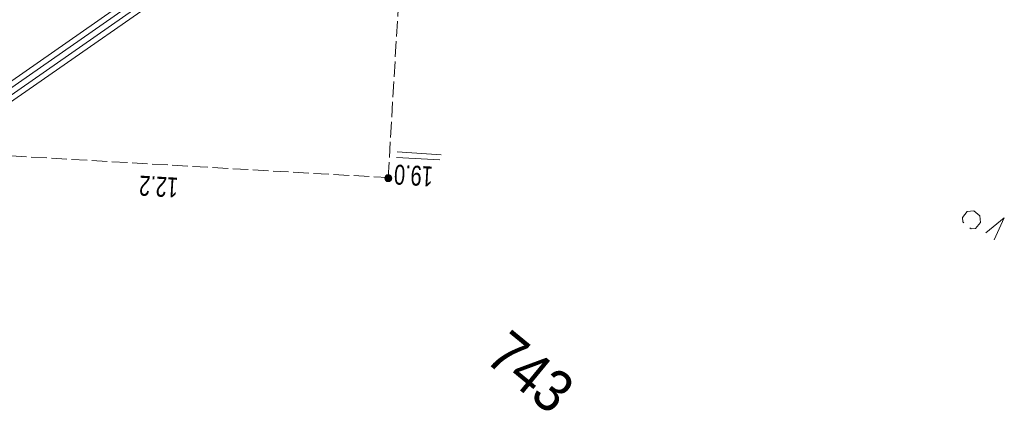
# Model space of a CAD drawing. Header units: metres. Extents: x -740 to 758, y -633 to 854.
# Tile 174 of 256: x -402 to -376, y 210 to 221. Entities that reach past the tile are written whole.
import ezdxf

# ---------------------------------------------------------------- set-up
doc = ezdxf.new("R2010")
doc.units = ezdxf.units.M
doc.header["$MEASUREMENT"] = 0
doc.linetypes.add('416_125', pattern=[0.5408, 0.416, -0.1248])
for name, color, linetype in [('Grundkarte.LOVION', 7, 'Continuous'), ('Grundkarte_Text.LOVION', 7, 'Continuous'), ('Strom.LOVION', 7, 'Continuous'), ('StromBemass.LOVION', 7, 'Continuous')]:
    doc.layers.add(name, color=color, linetype=linetype)
doc.styles.add('ERSTELLTER_STIL_1', font='arial.ttf')

msp = doc.modelspace()

# ---------------------------------------------------------------- hatches: boundary and pattern name
at = {"layer": 'StromBemass.LOVION', "linetype": 'Continuous', "lineweight": 13}
for points in [[(-392.06, 216.528), (-392.053, 216.538), (-392.047, 216.548), (-392.043, 216.559), (-392.04, 216.571), (-392.038, 216.583), (-392.038, 216.594), (-392.04, 216.606), (-392.043, 216.617), (-392.047, 216.628), (-392.053, 216.639), (-392.06, 216.648), (-392.068, 216.657), (-392.077, 216.664), (-392.087, 216.671), (-392.098, 216.676), (-392.109, 216.679), (-392.121, 216.681), (-392.132, 216.682), (-392.144, 216.681), (-392.156, 216.679), (-392.167, 216.675), (-392.178, 216.67), (-392.188, 216.664), (-392.197, 216.656), (-392.205, 216.648), (-392.212, 216.638), (-392.217, 216.628), (-392.222, 216.617), (-392.224, 216.605), (-392.226, 216.594), (-392.226, 216.582), (-392.224, 216.57), (-392.221, 216.559), (-392.217, 216.548), (-392.211, 216.538), (-392.204, 216.528), (-392.196, 216.519), (-392.187, 216.512), (-392.177, 216.506), (-392.166, 216.501), (-392.155, 216.497), (-392.144, 216.495), (-392.132, 216.494), (-392.12, 216.495), (-392.108, 216.497), (-392.097, 216.501), (-392.087, 216.506), (-392.077, 216.512), (-392.068, 216.52)], [(-392.088, 216.555), (-392.083, 216.561), (-392.079, 216.568), (-392.076, 216.576), (-392.074, 216.583), (-392.073, 216.591), (-392.073, 216.599), (-392.074, 216.607), (-392.076, 216.615), (-392.079, 216.623), (-392.083, 216.63), (-392.088, 216.636), (-392.093, 216.642), (-392.1, 216.647), (-392.106, 216.651), (-392.114, 216.655), (-392.121, 216.657), (-392.129, 216.659), (-392.137, 216.659), (-392.145, 216.658), (-392.153, 216.657), (-392.161, 216.654), (-392.168, 216.651), (-392.175, 216.647), (-392.181, 216.642), (-392.186, 216.636), (-392.191, 216.629), (-392.195, 216.622), (-392.198, 216.615), (-392.2, 216.607), (-392.201, 216.599), (-392.201, 216.591), (-392.2, 216.583), (-392.198, 216.575), (-392.195, 216.568), (-392.191, 216.561), (-392.186, 216.554), (-392.181, 216.548), (-392.174, 216.543), (-392.168, 216.539), (-392.16, 216.536), (-392.153, 216.533), (-392.145, 216.532), (-392.137, 216.531), (-392.129, 216.532), (-392.121, 216.533), (-392.113, 216.536), (-392.106, 216.539), (-392.099, 216.543), (-392.093, 216.549)], [(-392.088, 216.555), (-392.083, 216.561), (-392.079, 216.568), (-392.076, 216.576), (-392.074, 216.583), (-392.073, 216.591), (-392.073, 216.599), (-392.074, 216.607), (-392.076, 216.615), (-392.079, 216.623), (-392.083, 216.63), (-392.088, 216.636), (-392.093, 216.642), (-392.1, 216.647), (-392.106, 216.651), (-392.114, 216.655), (-392.121, 216.657), (-392.129, 216.659), (-392.137, 216.659), (-392.145, 216.658), (-392.153, 216.657), (-392.161, 216.654), (-392.168, 216.651), (-392.175, 216.647), (-392.181, 216.642), (-392.186, 216.636), (-392.191, 216.629), (-392.195, 216.622), (-392.198, 216.615), (-392.2, 216.607), (-392.201, 216.599), (-392.201, 216.591), (-392.2, 216.583), (-392.198, 216.575), (-392.195, 216.568), (-392.191, 216.561), (-392.186, 216.554), (-392.181, 216.548), (-392.174, 216.543), (-392.168, 216.539), (-392.16, 216.536), (-392.153, 216.533), (-392.145, 216.532), (-392.137, 216.531), (-392.129, 216.532), (-392.121, 216.533), (-392.113, 216.536), (-392.106, 216.539), (-392.099, 216.543), (-392.093, 216.549)]]:
    msp.add_hatch(color=7, dxfattribs=at).paths.add_polyline_path(points)

# ---------------------------------------------------------------- linework, layer by layer
at = {"layer": 'Grundkarte.LOVION', "color": 3, "linetype": 'Continuous', "lineweight": 18}
for points in [[(-376.707, 215.39), (-376.74, 215.416), (-376.751, 215.533), (-376.619, 215.694), (-376.443, 215.711), (-376.283, 215.579), (-376.265, 215.404), (-376.397, 215.243), (-376.515, 215.231), (-376.547, 215.258)], [(-376.707, 215.39), (-376.74, 215.416), (-376.751, 215.533), (-376.619, 215.694), (-376.443, 215.711), (-376.283, 215.579), (-376.265, 215.404), (-376.397, 215.243), (-376.515, 215.231), (-376.547, 215.258)], [(-376.12, 215.122), (-375.627, 215.525), (-375.895, 214.937)], [(-376.12, 215.122), (-375.627, 215.525), (-375.895, 214.937)]]:
    msp.add_lwpolyline(points, dxfattribs=at)
at = {"layer": 'Strom.LOVION', "color": 150, "linetype": 'Continuous', "lineweight": 18}
msp.add_lwpolyline([(-388.73, 260.972), (-389.798, 239.395), (-387.669, 239.234), (-387.519, 239.056), (-387.765, 235.382), (-388.149, 229.478), (-388.312, 228.885), (-390.873, 227.113), (-395.217, 224.087), (-404.625, 217.522)], dxfattribs=at)
at = {"layer": 'Strom.LOVION', "color": 1, "linetype": 'Continuous', "lineweight": 18}
for points in [[(-387.439, 237.941), (-387.616, 235.367), (-388.013, 229.447), (-388.184, 228.78), (-390.053, 227.489), (-395.325, 223.825), (-404.525, 217.414)], [(-387.277, 237.942), (-387.467, 235.352), (-387.847, 229.419), (-388.058, 228.703), (-389.953, 227.38), (-395.183, 223.736), (-404.397, 217.308)], [(-387.114, 237.943), (-387.288, 235.34), (-387.698, 229.404), (-387.93, 228.598), (-389.854, 227.272), (-395.041, 223.646), (-404.34, 217.181)]]:
    msp.add_lwpolyline(points, dxfattribs=at)
at = {"layer": 'StromBemass.LOVION', "color": 7, "linetype": '416_125', "lineweight": 13}
for points in [[(-392.136, 216.601), (-391.555, 226.381), (-391.449, 228.475), (-391.394, 229.264), (-391.319, 230.468), (-391.284, 231.166), (-391.034, 235.565), (-387.541, 235.36)], [(-404.397, 217.308), (-392.136, 216.601)]]:
    msp.add_lwpolyline(points, dxfattribs=at)
at = {"layer": 'StromBemass.LOVION', "color": 7, "linetype": 'Continuous', "lineweight": 13}
for points in [[(-390.749, 217.076), (-391.908, 217.14)], [(-390.718, 217.212), (-391.893, 217.289)]]:
    msp.add_lwpolyline(points, dxfattribs=at)
for centre, radius in [((-392.132, 216.588), 0.0939), ((-392.137, 216.595), 0.0639), ((-392.137, 216.595), 0.0639)]:
    msp.add_circle(centre, radius, dxfattribs=at)

# ---------------------------------------------------------------- texts
at = {"layer": 'Grundkarte_Text.LOVION', "color": 7, "linetype": 'Continuous', "lineweight": 13, "insert": (-389.593, 211.694), "char_height": 1.12432, "attachment_point": 7, "rotation": 320.5841, "style": 'ERSTELLTER_STIL_1'}
msp.add_mtext('{\\A1;\\W0.89450x;743}', dxfattribs=at)
at = {"layer": 'StromBemass.LOVION', "color": 7, "linetype": 'Continuous', "lineweight": 13, "char_height": 0.53355, "attachment_point": 7, "style": 'ERSTELLTER_STIL_1'}
for s, insert, rotation in [('{\\A1;\\W0.71558x;19.0}', (-390.924, 216.902), 176.6592), ('{\\A1;\\W0.71557x;12.2}', (-397.754, 216.597), 176.6875)]:
    msp.add_mtext(s, dxfattribs=dict(at, insert=insert, rotation=rotation))

doc.saveas('drawing.dxf')
